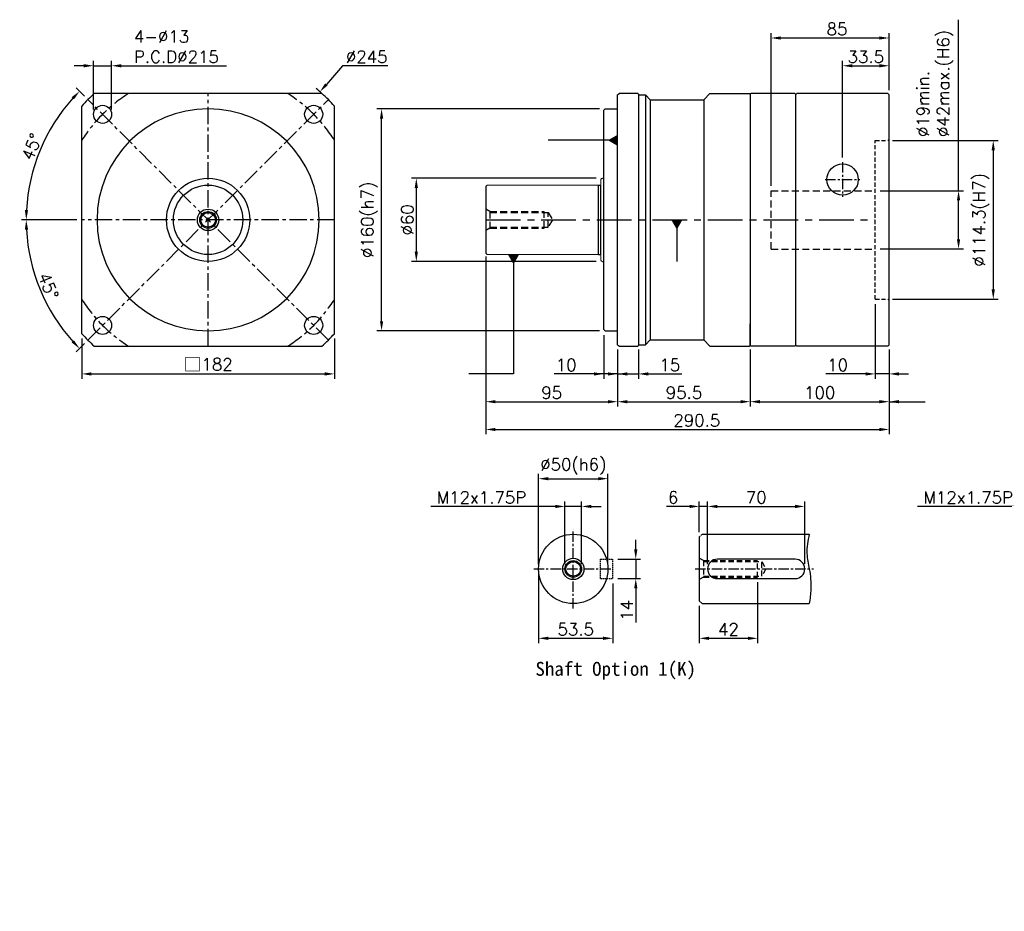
# Model space of a CAD drawing. Header units: millimetres. Extents: x -331 to 775, y -19 to 623.
# Tile 1 of 2: x -331 to 378, y -19 to 623. Entities that reach past the tile are written whole.
import ezdxf

# ---------------------------------------------------------------- set-up
doc = ezdxf.new("R2010")
doc.units = ezdxf.units.MM
doc.header["$LTSCALE"] = 2
doc.linetypes.add('CENTER', pattern=[2, 1.25, -0.25, 0.25, -0.25])
doc.linetypes.add('DASHED', pattern=[0.75, 0.5, -0.25])
for name, color, linetype in [('DIM', 6, 'Continuous'), ('MF150X1-012', 7, 'Continuous'), ('MF180X1-010', 7, 'Continuous'), ('MF180X1-012', 7, 'Continuous'), ('MF180X1-211', 7, 'Continuous'), ('MF180X1-511', 7, 'Continuous'), ('MF180X1-512', 7, 'Continuous'), ('圖框', 7, 'Continuous')]:
    doc.layers.add(name, color=color, linetype=linetype)
doc.styles.get("Standard").update_dxf_attribs({"font": 'romans.shx'})
doc.dimstyles.new('R', dxfattribs={"dimscale": 3.5, "dimtxt": 2.5, "dimasz": 2, "dimexe": 1, "dimexo": 1, "dimgap": 0.6, "dimtad": 1, "dimtoh": 1, "dimdec": 4, "dimdsep": 46, "dimtxsty": 'Standard', "dimcen": 0.5, "dimdle": 1, "dimclrt": 7, "dimadec": 4, "dimazin": 2, "dimtfac": 1, "dimtdec": 4, "dimtofl": 0, "dimtmove": 0, "dimatfit": 3, "dimfxl": 0, "dimtolj": 1, "dimarcsym": 0})
doc.dimstyles.get("Standard").update_dxf_attribs({"dimscale": 3.5, "dimtxt": 2.5, "dimasz": 2, "dimexe": 1, "dimexo": 1, "dimgap": 0.6, "dimtad": 1, "dimdec": 4, "dimdsep": 46, "dimtxsty": 'Standard', "dimcen": 0.5, "dimdle": 1, "dimclrt": 7, "dimadec": 4, "dimazin": 2, "dimtfac": 1, "dimtdec": 4, "dimtofl": 0, "dimtmove": 0, "dimatfit": 3, "dimfxl": 0, "dimtolj": 1, "dimarcsym": 0})

# ---------------------------------------------------------------- blocks, each defined once
blk = doc.blocks.new('*D16')
at = {"layer": 'Defpoints', "color": 0, "ltscale": 2}
for p in [(-114.89, 571.26), (-275.98, 386.67)]:
    blk.add_point(p, dxfattribs=at)
at = {"layer": '圖框', "color": 0, "lineweight": -2, "ltscale": 2}
for p, q in [((-98.57, 589.97), (-110.29, 576.54)), ((-66.06, 589.97), (-98.57, 589.97)), ((-197.19, 478.97), (-193.69, 478.97)), ((-195.44, 477.22), (-195.44, 480.72))]:
    blk.add_line(p, q, dxfattribs=at)
blk.add_arc((-195.44, 478.97), 122.5, 47.97537, 50.52685, dxfattribs=at)
at = {"layer": '圖框', "color": 0, "ltscale": 2}
blk.add_solid([(-111.17, 577.3), (-109.41, 575.77), (-114.89, 571.26)], dxfattribs=at)
at = {"layer": '圖框', "color": 7, "ltscale": 2, "insert": (-81.26, 596.44), "char_height": 8.75, "attachment_point": 5}
blk.add_mtext('\\A1;∅245', dxfattribs=at)
blk = doc.blocks.new('*D17')
at = {"layer": 'Defpoints', "color": 0, "ltscale": 2}
for p in [(-282.06, 565.59), (-308.89, 544.47), (-286.44, 478.97), (-104.44, 478.97), (-108.82, 392.34)]:
    blk.add_point(p, dxfattribs=at)
at = {"layer": '圖框', "color": 0, "lineweight": -2, "ltscale": 2}
for p, q in [((-284.53, 568.06), (-290.54, 574.07)), ((-289.94, 478.97), (-329.94, 478.97))]:
    blk.add_line(p, q, dxfattribs=at)
blk.add_arc((-195.44, 478.97), 131, 138.06197, 176.93803, dxfattribs=at)
at = {"layer": '圖框', "color": 0, "ltscale": 2}
for points in [[(-293.73, 567.32), (-292.04, 565.71), (-288.07, 571.6)], [(-325.09, 485.93), (-327.42, 485.99), (-326.44, 478.97)]]:
    blk.add_solid(points, dxfattribs=at)
at = {"layer": '圖框', "color": 7, "ltscale": 2, "insert": (-322.45, 531.57), "char_height": 8.75, "attachment_point": 5, "rotation": 67.5}
blk.add_mtext('\\A1;45°', dxfattribs=at)
blk = doc.blocks.new('*D18')
at = {"layer": 'Defpoints', "color": 0, "ltscale": 2}
for p in [(-108.82, 565.59), (-286.44, 478.97), (-104.44, 478.97), (-321.98, 445.06), (-282.06, 392.34)]:
    blk.add_point(p, dxfattribs=at)
at = {"layer": '圖框', "color": 0, "lineweight": -2, "ltscale": 2}
for p, q in [((-289.94, 478.97), (-329.94, 478.97)), ((-284.53, 389.87), (-290.54, 383.86))]:
    blk.add_line(p, q, dxfattribs=at)
blk.add_arc((-195.44, 478.97), 131, 183.06197, 221.93803, dxfattribs=at)
at = {"layer": '圖框', "color": 0, "ltscale": 2}
for points in [[(-327.42, 471.94), (-325.09, 472), (-326.44, 478.97)], [(-292.04, 392.22), (-293.73, 390.61), (-288.07, 386.33)]]:
    blk.add_solid(points, dxfattribs=at)
at = {"layer": '圖框', "color": 7, "ltscale": 2, "insert": (-310.49, 431.31), "char_height": 8.75, "attachment_point": 5, "rotation": 292.5}
blk.add_mtext('\\A1;45°', dxfattribs=at)
blk = doc.blocks.new('*D12')
at = {"layer": 'Defpoints', "color": 0, "ltscale": 2}
for p in [(-264.95, 589.97), (-277.95, 554.98), (-264.95, 554.98)]:
    blk.add_point(p, dxfattribs=at)
at = {"layer": '圖框', "color": 0, "lineweight": -2, "ltscale": 2}
for p, q in [((-284.95, 589.97), (-291.95, 589.97)), ((-277.95, 558.48), (-277.95, 593.47)), ((-277.95, 589.97), (-264.95, 589.97)), ((-264.95, 558.48), (-264.95, 593.47)), ((-257.95, 589.97), (-182.17, 589.97))]:
    blk.add_line(p, q, dxfattribs=at)
at = {"layer": '圖框', "color": 0, "ltscale": 2}
for points in [[(-284.95, 591.13), (-284.95, 588.8), (-277.95, 589.97)], [(-257.95, 591.13), (-257.95, 588.8), (-264.95, 589.97)]]:
    blk.add_solid(points, dxfattribs=at)
at = {"layer": '圖框', "color": 7, "ltscale": 2, "insert": (-248.85, 615.4), "char_height": 8.75, "attachment_point": 1}
blk.add_mtext('\\A1;4-%%C13\\PP.C.D%%C215', dxfattribs=at)
blk = doc.blocks.new('*D19')
at = {"layer": 'Defpoints', "color": 0, "ltscale": 2}
for p in [(73.53, 272.51), (61.53, 227.51), (73.53, 227.51)]:
    blk.add_point(p, dxfattribs=at)
at = {"layer": '圖框', "color": 0, "lineweight": -2, "ltscale": 2}
for p, q in [((54.53, 272.51), (-35.07, 272.51)), ((61.53, 231.01), (61.53, 276.01)), ((73.53, 272.51), (61.53, 272.51)), ((73.53, 231.01), (73.53, 276.01)), ((80.53, 272.51), (87.53, 272.51))]:
    blk.add_line(p, q, dxfattribs=at)
at = {"layer": '圖框', "color": 0, "ltscale": 2}
for points in [[(54.53, 273.68), (54.53, 271.34), (61.53, 272.51)], [(80.53, 273.68), (80.53, 271.34), (73.53, 272.51)]]:
    blk.add_solid(points, dxfattribs=at)
at = {"layer": '圖框', "color": 7, "ltscale": 2, "insert": (1.4, 278.98), "char_height": 8.75, "attachment_point": 5}
blk.add_mtext('\\A1;M12x1.75P', dxfattribs=at)
blk = doc.blocks.new('*D20')
at = {"layer": 'Defpoints', "color": 0, "ltscale": 2}
for p in [(92.53, 292.51), (42.53, 227.51), (92.53, 227.51)]:
    blk.add_point(p, dxfattribs=at)
at = {"layer": '圖框', "color": 0, "lineweight": -2, "ltscale": 2}
for p, q in [((42.53, 231.01), (42.53, 296.01)), ((49.53, 292.51), (85.53, 292.51)), ((92.53, 231.01), (92.53, 296.01))]:
    blk.add_line(p, q, dxfattribs=at)
at = {"layer": '圖框', "color": 0, "ltscale": 2}
for points in [[(49.53, 293.68), (49.53, 291.34), (42.53, 292.51)], [(85.53, 293.68), (85.53, 291.34), (92.53, 292.51)]]:
    blk.add_solid(points, dxfattribs=at)
at = {"layer": '圖框', "color": 7, "ltscale": 2, "insert": (67.53, 301.28), "char_height": 8.75, "attachment_point": 5}
blk.add_mtext('\\A1;%%C50(h6)', dxfattribs=at)
blk = doc.blocks.new('*D21')
at = {"layer": 'Defpoints', "color": 0, "ltscale": 2}
for p in [(42.53, 227.51), (96.03, 220.51), (96.03, 177.51)]:
    blk.add_point(p, dxfattribs=at)
at = {"layer": '圖框', "color": 0, "lineweight": -2, "ltscale": 2}
for p, q in [((42.53, 224.01), (42.53, 174.01)), ((96.03, 217.01), (96.03, 174.01)), ((49.53, 177.51), (89.03, 177.51))]:
    blk.add_line(p, q, dxfattribs=at)
at = {"layer": '圖框', "color": 0, "ltscale": 2}
for points in [[(49.53, 178.68), (49.53, 176.34), (42.53, 177.51)], [(89.03, 178.68), (89.03, 176.34), (96.03, 177.51)]]:
    blk.add_solid(points, dxfattribs=at)
at = {"layer": '圖框', "color": 7, "ltscale": 2, "insert": (69.28, 183.98), "char_height": 8.75, "attachment_point": 5}
blk.add_mtext('\\A1;53.5', dxfattribs=at)
blk = doc.blocks.new('*D22')
at = {"layer": 'Defpoints', "color": 0, "ltscale": 2}
for p in [(96.03, 234.51), (96.03, 220.51), (112.53, 220.51)]:
    blk.add_point(p, dxfattribs=at)
at = {"layer": '圖框', "color": 0, "lineweight": -2, "ltscale": 2}
for p, q in [((112.53, 241.51), (112.53, 248.51)), ((99.53, 234.51), (116.03, 234.51)), ((112.53, 234.51), (112.53, 220.51)), ((99.53, 220.51), (116.03, 220.51)), ((112.53, 213.51), (112.53, 188.98))]:
    blk.add_line(p, q, dxfattribs=at)
at = {"layer": '圖框', "color": 0, "ltscale": 2}
for points in [[(111.37, 241.51), (113.7, 241.51), (112.53, 234.51)], [(111.37, 213.51), (113.7, 213.51), (112.53, 220.51)]]:
    blk.add_solid(points, dxfattribs=at)
at = {"layer": '圖框', "color": 7, "ltscale": 2, "insert": (106.06, 197.74), "char_height": 8.75, "attachment_point": 5, "rotation": 90}
blk.add_mtext('\\A1;14', dxfattribs=at)
blk = doc.blocks.new('*D23')
at = {"layer": 'Defpoints', "color": 0, "ltscale": 2}
for p in [(158.27, 272.51), (158.27, 250.51), (164.27, 227.51)]:
    blk.add_point(p, dxfattribs=at)
at = {"layer": '圖框', "color": 0, "lineweight": -2, "ltscale": 2}
for p, q in [((151.27, 272.51), (134.65, 272.51)), ((158.27, 254.01), (158.27, 276.01)), ((164.27, 272.51), (158.27, 272.51)), ((164.27, 231.01), (164.27, 276.01)), ((171.27, 272.51), (178.27, 272.51))]:
    blk.add_line(p, q, dxfattribs=at)
at = {"layer": '圖框', "color": 0, "ltscale": 2}
for points in [[(151.27, 273.68), (151.27, 271.34), (158.27, 272.51)], [(171.27, 273.68), (171.27, 271.34), (164.27, 272.51)]]:
    blk.add_solid(points, dxfattribs=at)
at = {"layer": '圖框', "color": 7, "ltscale": 2, "insert": (139.46, 278.98), "char_height": 8.75, "attachment_point": 5}
blk.add_mtext('\\A1;6', dxfattribs=at)
blk = doc.blocks.new('*D24')
at = {"layer": 'Defpoints', "color": 0, "ltscale": 2}
for p in [(234.27, 272.51), (164.27, 227.51), (234.27, 227.58)]:
    blk.add_point(p, dxfattribs=at)
at = {"layer": '圖框', "color": 0, "lineweight": -2, "ltscale": 2}
for p, q in [((164.27, 231.01), (164.27, 276.01)), ((171.27, 272.51), (227.27, 272.51)), ((234.27, 231.08), (234.27, 276.01))]:
    blk.add_line(p, q, dxfattribs=at)
at = {"layer": '圖框', "color": 0, "ltscale": 2}
for points in [[(171.27, 273.68), (171.27, 271.34), (164.27, 272.51)], [(227.27, 273.68), (227.27, 271.34), (234.27, 272.51)]]:
    blk.add_solid(points, dxfattribs=at)
at = {"layer": '圖框', "color": 7, "ltscale": 2, "insert": (199.27, 278.98), "char_height": 8.75, "attachment_point": 5}
blk.add_mtext('\\A1;70', dxfattribs=at)
blk = doc.blocks.new('*D25')
at = {"layer": 'Defpoints', "color": 0, "ltscale": 2}
for p in [(200.27, 221.51), (158.27, 204.51), (200.27, 177.51)]:
    blk.add_point(p, dxfattribs=at)
at = {"layer": '圖框', "color": 0, "lineweight": -2, "ltscale": 2}
for p, q in [((200.27, 218.01), (200.27, 174.01)), ((158.27, 201.01), (158.27, 174.01)), ((165.27, 177.51), (193.27, 177.51))]:
    blk.add_line(p, q, dxfattribs=at)
at = {"layer": '圖框', "color": 0, "ltscale": 2}
for points in [[(165.27, 178.68), (165.27, 176.34), (158.27, 177.51)], [(193.27, 178.68), (193.27, 176.34), (200.27, 177.51)]]:
    blk.add_solid(points, dxfattribs=at)
at = {"layer": '圖框', "color": 7, "ltscale": 2, "insert": (179.27, 183.98), "char_height": 8.75, "attachment_point": 5}
blk.add_mtext('\\A1;42', dxfattribs=at)
blk = doc.blocks.new('*D26')
at = {"layer": 'Defpoints', "color": 0, "ltscale": 2}
for p in [(424.38, 272.51), (412.38, 227.51), (424.38, 227.51)]:
    blk.add_point(p, dxfattribs=at)
at = {"layer": '圖框', "color": 0, "lineweight": -2, "ltscale": 2}
for p, q in [((405.38, 272.51), (315.47, 272.51)), ((412.38, 231.01), (412.38, 276.01)), ((424.38, 272.51), (412.38, 272.51)), ((424.38, 231.01), (424.38, 276.01)), ((431.38, 272.51), (438.38, 272.51))]:
    blk.add_line(p, q, dxfattribs=at)
at = {"layer": '圖框', "color": 0, "ltscale": 2}
for points in [[(405.38, 273.68), (405.38, 271.34), (412.38, 272.51)], [(431.38, 273.68), (431.38, 271.34), (424.38, 272.51)]]:
    blk.add_solid(points, dxfattribs=at)
at = {"layer": '圖框', "color": 7, "ltscale": 2, "insert": (351.94, 278.98), "char_height": 8.75, "attachment_point": 5}
blk.add_mtext('\\A1;M12x1.75P', dxfattribs=at)
blk = doc.blocks.new('*D29')
at = {"layer": 'Defpoints', "color": 0, "ltscale": 2}
for p in [(87.49, 508.97), (-45.51, 448.97), (87.49, 448.97)]:
    blk.add_point(p, dxfattribs=at)
at = {"layer": '圖框', "color": 0, "lineweight": -2, "ltscale": 2}
for p, q in [((83.99, 508.97), (-49.01, 508.97)), ((-45.51, 501.97), (-45.51, 455.97)), ((83.99, 448.97), (-49.01, 448.97))]:
    blk.add_line(p, q, dxfattribs=at)
at = {"layer": '圖框', "color": 0, "ltscale": 2}
for points in [[(-46.68, 501.97), (-44.35, 501.97), (-45.51, 508.97)], [(-46.68, 455.97), (-44.35, 455.97), (-45.51, 448.97)]]:
    blk.add_solid(points, dxfattribs=at)
at = {"layer": '圖框', "color": 7, "ltscale": 2, "insert": (-51.99, 478.95), "char_height": 8.75, "attachment_point": 5, "rotation": 90}
blk.add_mtext('\\A1;%%C60', dxfattribs=at)
blk = doc.blocks.new('*D30')
at = {"layer": 'Defpoints', "color": 0, "ltscale": 2}
for p in [(-70.51, 558.97), (89.99, 558.97), (89.99, 398.97)]:
    blk.add_point(p, dxfattribs=at)
at = {"layer": '圖框', "color": 0, "lineweight": -2, "ltscale": 2}
for p, q in [((86.49, 558.97), (-74.01, 558.97)), ((-70.51, 405.97), (-70.51, 551.97)), ((86.49, 398.97), (-74.01, 398.97))]:
    blk.add_line(p, q, dxfattribs=at)
at = {"layer": '圖框', "color": 0, "ltscale": 2}
for points in [[(-71.68, 551.97), (-69.35, 551.97), (-70.51, 558.97)], [(-71.68, 405.97), (-69.35, 405.97), (-70.51, 398.97)]]:
    blk.add_solid(points, dxfattribs=at)
at = {"layer": '圖框', "color": 7, "ltscale": 2, "insert": (-79.28, 478.97), "char_height": 8.75, "attachment_point": 5, "rotation": 90}
blk.add_mtext('\\A1;%%C160(h7)', dxfattribs=at)
blk = doc.blocks.new('*D31')
at = {"layer": 'Defpoints', "color": 0, "ltscale": 2}
for p in [(89.49, 399.47), (99.49, 388.47), (99.49, 367.97)]:
    blk.add_point(p, dxfattribs=at)
at = {"layer": '圖框', "color": 0, "lineweight": -2, "ltscale": 2}
for p, q in [((89.49, 395.97), (89.49, 364.47)), ((99.49, 384.97), (99.49, 364.47)), ((82.49, 367.97), (53.86, 367.97)), ((99.49, 367.97), (89.49, 367.97)), ((106.49, 367.97), (113.49, 367.97))]:
    blk.add_line(p, q, dxfattribs=at)
at = {"layer": '圖框', "color": 0, "ltscale": 2}
for points in [[(82.49, 369.13), (82.49, 366.8), (89.49, 367.97)], [(106.49, 369.13), (106.49, 366.8), (99.49, 367.97)]]:
    blk.add_solid(points, dxfattribs=at)
at = {"layer": '圖框', "color": 7, "ltscale": 2, "insert": (62.42, 374.44), "char_height": 8.75, "attachment_point": 5}
blk.add_mtext('\\A1;10', dxfattribs=at)
blk = doc.blocks.new('*D32')
at = {"layer": 'Defpoints', "color": 0, "ltscale": 2}
for p in [(4.49, 455.97), (99.49, 388.47), (99.49, 347.97)]:
    blk.add_point(p, dxfattribs=at)
at = {"layer": '圖框', "color": 0, "lineweight": -2, "ltscale": 2}
for p, q in [((4.49, 452.47), (4.49, 344.47)), ((99.49, 384.97), (99.49, 344.47)), ((11.49, 347.97), (92.49, 347.97))]:
    blk.add_line(p, q, dxfattribs=at)
at = {"layer": '圖框', "color": 0, "ltscale": 2}
for points in [[(11.49, 349.13), (11.49, 346.8), (4.49, 347.97)], [(92.49, 349.13), (92.49, 346.8), (99.49, 347.97)]]:
    blk.add_solid(points, dxfattribs=at)
at = {"layer": '圖框', "color": 7, "ltscale": 2, "insert": (51.99, 354.44), "char_height": 8.75, "attachment_point": 5}
blk.add_mtext('\\A1;95', dxfattribs=at)
blk = doc.blocks.new('*D13')
at = {"layer": 'Defpoints', "color": 0, "ltscale": 2}
for p in [(99.49, 388.47), (194.99, 388.97), (194.99, 347.97)]:
    blk.add_point(p, dxfattribs=at)
at = {"layer": '圖框', "color": 0, "lineweight": -2, "ltscale": 2}
for p, q in [((99.49, 384.97), (99.49, 344.47)), ((194.99, 385.47), (194.99, 344.47)), ((106.49, 347.97), (187.99, 347.97))]:
    blk.add_line(p, q, dxfattribs=at)
at = {"layer": '圖框', "color": 0, "ltscale": 2}
for points in [[(106.49, 349.13), (106.49, 346.8), (99.49, 347.97)], [(187.99, 349.13), (187.99, 346.8), (194.99, 347.97)]]:
    blk.add_solid(points, dxfattribs=at)
at = {"layer": '圖框', "color": 7, "ltscale": 2, "insert": (147.24, 354.44), "char_height": 8.75, "attachment_point": 5}
blk.add_mtext('\\A1;95.5', dxfattribs=at)
blk = doc.blocks.new('*D14')
at = {"layer": 'Defpoints', "color": 0, "ltscale": 2}
for p in [(194.99, 388.97), (294.99, 388.97), (294.99, 347.97)]:
    blk.add_point(p, dxfattribs=at)
at = {"layer": '圖框', "color": 0, "lineweight": -2, "ltscale": 2}
for p, q in [((194.99, 385.47), (194.99, 344.47)), ((294.99, 385.47), (294.99, 344.47)), ((201.99, 347.97), (287.99, 347.97))]:
    blk.add_line(p, q, dxfattribs=at)
at = {"layer": '圖框', "color": 0, "ltscale": 2}
for points in [[(201.99, 349.13), (201.99, 346.8), (194.99, 347.97)], [(287.99, 349.13), (287.99, 346.8), (294.99, 347.97)]]:
    blk.add_solid(points, dxfattribs=at)
at = {"layer": '圖框', "color": 7, "ltscale": 2, "insert": (244.99, 354.44), "char_height": 8.75, "attachment_point": 5}
blk.add_mtext('\\A1;100', dxfattribs=at)
blk = doc.blocks.new('*D33')
at = {"layer": 'Defpoints', "color": 0, "ltscale": 2}
for p in [(284.99, 421.82), (294.99, 388.97), (294.99, 367.97)]:
    blk.add_point(p, dxfattribs=at)
at = {"layer": '圖框', "color": 0, "lineweight": -2, "ltscale": 2}
for p, q in [((284.99, 418.32), (284.99, 364.47)), ((294.99, 385.47), (294.99, 364.47)), ((277.99, 367.97), (249.36, 367.97)), ((294.99, 367.97), (284.99, 367.97)), ((301.99, 367.97), (308.99, 367.97))]:
    blk.add_line(p, q, dxfattribs=at)
at = {"layer": '圖框', "color": 0, "ltscale": 2}
for points in [[(277.99, 369.13), (277.99, 366.8), (284.99, 367.97)], [(301.99, 369.13), (301.99, 366.8), (294.99, 367.97)]]:
    blk.add_solid(points, dxfattribs=at)
at = {"layer": '圖框', "color": 7, "ltscale": 2, "insert": (257.92, 374.44), "char_height": 8.75, "attachment_point": 5}
blk.add_mtext('\\A1;10', dxfattribs=at)
blk = doc.blocks.new('*D34')
at = {"layer": 'Defpoints', "color": 0, "ltscale": 2}
for p in [(294.99, 589.97), (294.99, 568.97), (261.49, 520.47)]:
    blk.add_point(p, dxfattribs=at)
at = {"layer": '圖框', "color": 0, "lineweight": -2, "ltscale": 2}
for p, q in [((261.49, 523.97), (261.49, 593.47)), ((268.49, 589.97), (287.99, 589.97)), ((294.99, 572.47), (294.99, 593.47))]:
    blk.add_line(p, q, dxfattribs=at)
at = {"layer": '圖框', "color": 0, "ltscale": 2}
for points in [[(268.49, 591.13), (268.49, 588.8), (261.49, 589.97)], [(287.99, 591.13), (287.99, 588.8), (294.99, 589.97)]]:
    blk.add_solid(points, dxfattribs=at)
at = {"layer": '圖框', "color": 7, "ltscale": 2, "insert": (278.24, 596.44), "char_height": 8.75, "attachment_point": 5}
blk.add_mtext('\\A1;33.5', dxfattribs=at)
blk = doc.blocks.new('*D15')
at = {"layer": 'Defpoints', "color": 0, "ltscale": 2}
for p in [(294.99, 609.97), (294.99, 568.97), (209.99, 499.97)]:
    blk.add_point(p, dxfattribs=at)
at = {"layer": '圖框', "color": 0, "lineweight": -2, "ltscale": 2}
for p, q in [((209.99, 503.47), (209.99, 613.47)), ((216.99, 609.97), (287.99, 609.97)), ((294.99, 572.47), (294.99, 613.47))]:
    blk.add_line(p, q, dxfattribs=at)
at = {"layer": '圖框', "color": 0, "ltscale": 2}
for points in [[(216.99, 611.13), (216.99, 608.8), (209.99, 609.97)], [(287.99, 611.13), (287.99, 608.8), (294.99, 609.97)]]:
    blk.add_solid(points, dxfattribs=at)
at = {"layer": '圖框', "color": 7, "ltscale": 2, "insert": (257.49, 616.44), "char_height": 8.75, "attachment_point": 5}
blk.add_mtext('\\A1;85', dxfattribs=at)
blk = doc.blocks.new('*D35')
at = {"layer": 'Defpoints', "color": 0, "ltscale": 2}
for p in [(284.99, 499.97), (284.99, 457.97), (344.99, 457.97)]:
    blk.add_point(p, dxfattribs=at)
at = {"layer": '圖框', "color": 0, "lineweight": -2, "ltscale": 2}
for p, q in [((344.99, 499.97), (344.99, 623.16)), ((288.49, 499.97), (348.49, 499.97)), ((344.99, 464.97), (344.99, 492.97)), ((288.49, 457.97), (348.49, 457.97))]:
    blk.add_line(p, q, dxfattribs=at)
at = {"layer": '圖框', "color": 0, "ltscale": 2}
for points in [[(343.82, 492.97), (346.15, 492.97), (344.99, 499.97)], [(343.82, 464.97), (346.15, 464.97), (344.99, 457.97)]]:
    blk.add_solid(points, dxfattribs=at)
at = {"layer": '圖框', "color": 7, "ltscale": 2, "insert": (314.97, 538.56), "char_height": 8.75, "attachment_point": 1, "rotation": 90}
blk.add_mtext('\\A1;%%C19min.\\P%%C42max.(H6)', dxfattribs=at)
blk = doc.blocks.new('*D36')
at = {"layer": 'Defpoints', "color": 0, "ltscale": 2}
for p in [(293.99, 536.12), (293.99, 421.82), (369.99, 421.82)]:
    blk.add_point(p, dxfattribs=at)
at = {"layer": '圖框', "color": 0, "lineweight": -2, "ltscale": 2}
for p, q in [((297.49, 536.12), (373.49, 536.12)), ((369.99, 529.12), (369.99, 428.82)), ((297.49, 421.82), (373.49, 421.82))]:
    blk.add_line(p, q, dxfattribs=at)
at = {"layer": '圖框', "color": 0, "ltscale": 2}
for points in [[(368.82, 529.12), (371.15, 529.12), (369.99, 536.12)], [(368.82, 428.82), (371.15, 428.82), (369.99, 421.82)]]:
    blk.add_solid(points, dxfattribs=at)
at = {"layer": '圖框', "color": 7, "ltscale": 2, "insert": (361.22, 478.97), "char_height": 8.75, "attachment_point": 5, "rotation": 90}
blk.add_mtext('\\A1;%%C114.3(H7)', dxfattribs=at)
blk = doc.blocks.new('*D37')
at = {"layer": 'Defpoints', "color": 0, "ltscale": 2}
for p in [(4.49, 455.97), (294.99, 388.97), (294.99, 327.97)]:
    blk.add_point(p, dxfattribs=at)
at = {"layer": '圖框', "color": 0, "lineweight": -2, "ltscale": 2}
for p, q in [((4.49, 452.47), (4.49, 324.47)), ((294.99, 385.47), (294.99, 324.47)), ((11.49, 327.97), (287.99, 327.97))]:
    blk.add_line(p, q, dxfattribs=at)
at = {"layer": '圖框', "color": 0, "ltscale": 2}
for points in [[(11.49, 329.13), (11.49, 326.8), (4.49, 327.97)], [(287.99, 329.13), (287.99, 326.8), (294.99, 327.97)]]:
    blk.add_solid(points, dxfattribs=at)
at = {"layer": '圖框', "color": 7, "ltscale": 2, "insert": (156.49, 334.44), "char_height": 8.75, "attachment_point": 5}
blk.add_mtext('\\A1;290.5', dxfattribs=at)
blk = doc.blocks.new('*D38')
at = {"color": 0, "lineweight": -2}
for p, q in [((-286.44, 393.46), (-286.44, 364.47)), ((-104.44, 393.46), (-104.44, 364.47)), ((-279.44, 367.97), (-111.44, 367.97))]:
    blk.add_line(p, q, dxfattribs=at)
at = {"color": 0}
for points in [[(-279.44, 369.13), (-279.44, 366.8), (-286.44, 367.97)], [(-111.44, 369.13), (-111.44, 366.8), (-104.44, 367.97)]]:
    blk.add_solid(points, dxfattribs=at)
at = {"layer": 'Defpoints', "color": 0}
for p in [(-286.44, 396.96), (-104.44, 396.96), (-104.44, 367.97)]:
    blk.add_point(p, dxfattribs=at)
at = {"color": 7, "insert": (-195.44, 374.8), "char_height": 8.75, "attachment_point": 5}
blk.add_mtext('\\A1;{\\fPMingLiU|b0|i0|c136|p18;\\H1.083x;\\C0;□}182', dxfattribs=at)
blk = doc.blocks.new('*D53')
at = {"layer": 'Defpoints', "color": 0, "ltscale": 2}
for p in [(99.49, 388.97), (114.49, 388.97), (114.49, 367.97)]:
    blk.add_point(p, dxfattribs=at)
at = {"layer": '圖框', "color": 0, "lineweight": -2, "ltscale": 2}
for p, q in [((99.49, 385.47), (99.49, 364.47)), ((114.49, 385.47), (114.49, 364.47)), ((92.49, 367.97), (85.49, 367.97)), ((99.49, 367.97), (114.49, 367.97)), ((121.49, 367.97), (145.6, 367.97))]:
    blk.add_line(p, q, dxfattribs=at)
at = {"layer": '圖框', "color": 0, "ltscale": 2}
for points in [[(92.49, 369.13), (92.49, 366.8), (99.49, 367.97)], [(121.49, 369.13), (121.49, 366.8), (114.49, 367.97)]]:
    blk.add_solid(points, dxfattribs=at)
at = {"layer": '圖框', "color": 7, "ltscale": 2, "insert": (137.04, 374.44), "char_height": 8.75, "attachment_point": 5}
blk.add_mtext('\\A1;15', dxfattribs=at)
blk = doc.blocks.new('A$C35C56A50')
at = {"layer": 'MF180X1-012', "color": 0}
for radius in [25, 7.71, 6, 5.25]:
    blk.add_circle((25, 25), radius, dxfattribs=at)

msp = doc.modelspace()

# ---------------------------------------------------------------- linework, layer by layer
for p, q in [((-113.43145, 569.96538), (-277.44669, 569.96538)), ((-286.43907, 396.95775), (-286.43907, 560.973)), ((-104.43907, 396.95775), (-104.43907, 560.973)), ((-277.44669, 387.96538), (-113.43145, 387.96538))]:
    msp.add_line(p, q)
at = {"color": 0}
for p, q in [((99.48641, 568.96538), (100.48641, 569.96538)), ((99.48641, 388.96538), (99.48641, 568.96538)), ((113.98641, 569.96538), (100.48641, 569.96538)), ((113.98641, 569.96538), (114.48641, 569.46538)), ((114.48641, 569.46538), (114.48641, 388.46538)), ((114.48641, 568.96538), (119.48641, 568.96538)), ((119.48641, 568.96538), (122.98641, 565.46538)), ((119.48641, 568.96538), (119.48641, 388.96538)), ((161.48641, 565.46538), (165.98641, 569.96538)), ((165.98641, 569.96538), (194.48641, 569.96538)), ((194.48641, 569.96538), (194.98641, 569.46538)), ((194.98641, 569.46538), (194.98641, 388.46538)), ((122.98641, 565.46538), (161.48641, 565.46538)), ((122.98641, 565.46538), (122.98641, 392.46538)), ((161.48641, 565.46538), (161.48641, 392.46538)), ((89.48641, 557.96538), (90.48641, 558.96538)), ((89.48641, 522.46538), (89.48641, 557.96538)), ((90.48641, 558.96538), (99.48641, 558.96538)), ((89.48641, 478.96538), (89.48641, 522.46538)), ((88.48641, 508.96538), (89.48641, 508.96538)), ((89.48641, 399.96538), (89.48641, 478.96538)), ((88.48641, 448.96538), (89.48641, 448.96538)), ((89.48641, 399.96538), (90.48641, 398.96538)), ((90.48641, 398.96538), (99.48641, 398.96538)), ((119.48641, 388.96538), (122.98641, 392.46538)), ((122.98641, 392.46538), (161.48641, 392.46538)), ((161.48641, 392.46538), (165.98641, 387.96538)), ((100.48641, 387.96538), (113.98641, 387.96538)), ((114.48641, 388.96538), (119.48641, 388.96538)), ((165.98641, 387.96538), (194.48641, 387.96538)), ((194.48641, 387.96538), (194.98641, 388.46538))]:
    msp.add_line(p, q, dxfattribs=at)
at = {"color": 0, "linetype": 'DASHED', "ltscale": 5}
for p, q in [((293.98641, 536.11538), (294.98641, 537.11538)), ((209.98641, 457.96538), (209.98641, 499.96538)), ((209.98641, 499.96538), (284.98641, 499.96538)), ((7.48641, 484.96538), (4.48641, 486.69743)), ((7.48641, 484.96538), (46.48641, 484.96538)), ((7.48641, 484.96538), (7.48641, 472.96538)), ((7.48641, 484.21538), (49.48641, 484.21538)), ((46.48641, 472.96538), (46.48641, 484.96538)), ((49.48641, 473.71538), (49.48641, 484.21538)), ((49.48641, 484.21538), (52.51741, 478.96538)), ((52.51741, 478.96538), (49.48641, 473.71538)), ((7.48641, 472.96538), (4.48641, 471.23333)), ((7.48641, 473.71538), (49.48641, 473.71538)), ((7.48641, 472.96538), (46.48641, 472.96538)), ((209.98641, 457.96538), (284.98641, 457.96538)), ((293.98641, 421.81538), (294.98641, 420.81538))]:
    msp.add_line(p, q, dxfattribs=at)
at = {"color": 0, "linetype": 'CENTER', "ltscale": 3}
for p, q in [((261.48641, 520.46538), (261.48641, 495.46538)), ((248.98641, 507.96538), (273.98641, 507.96538))]:
    msp.add_line(p, q, dxfattribs=at)
at = {"color": 0, "linetype": 'CENTER'}
msp.add_line((261.48641, 520.46538), (261.48641, 517.79683), dxfattribs=at)
at = {"color": 0, "linetype": 'Continuous', "lineweight": 15}
for p, q in [((4.48641, 502.96538), (5.48641, 503.96538)), ((5.48641, 503.96538), (85.48641, 503.96538)), ((87.48641, 507.96538), (87.48641, 449.96538)), ((5.48641, 453.96538), (4.48641, 454.96538)), ((85.48641, 453.96538), (5.48641, 453.96538))]:
    msp.add_line(p, q, dxfattribs=at)
at = {"color": 0, "linetype": 'CENTER', "ltscale": 10}
msp.add_line((4.48641, 478.96538), (284.98641, 478.96538), dxfattribs=at)
for centre in [(-271.45305, 554.97936), (-119.42509, 554.97936), (-271.45305, 402.9514), (-119.42509, 402.9514)]:
    msp.add_circle(centre, 6.5)
at = {"color": 0}
msp.add_circle((-195.43907, 478.96538), 30, dxfattribs=at)
for radius, start, end in [(122.5, 132.02462758, 137.97537242), (122.5, 42.02462758, 47.97537242), (80, 90, 270), (80, 270, 90), (122.5, 222.02462758, 227.97537242), (122.5, 312.02462758, 317.97537242)]:
    msp.add_arc((-195.43907, 478.96538), radius, start, end)
at = {"color": 0, "linetype": 'Continuous', "lineweight": 15}
for centre, start, end in [((88.48641, 507.96538), 90, 180), ((88.48641, 449.96538), 180, 270)]:
    msp.add_arc(centre, 1, start, end, dxfattribs=at)
at = {"color": 0}
for points in [[(99.48641, 388.96538), (99.81969, 388.6321), (100.15302, 388.29876), (100.48641, 387.96538)], [(113.98641, 387.96538), (114.15309, 388.13206), (114.31976, 388.29872), (114.48641, 388.46538)]]:
    msp.add_open_spline(points, degree=3, dxfattribs=at)
at = {"layer": 'MF150X1-012', "color": 0}
msp.add_line((4.48641, 502.96538), (4.48641, 454.96538), dxfattribs=at)
at = {"layer": 'MF180X1-010', "color": 0, "linetype": 'CENTER', "ltscale": 5}
for p, q in [((-195.43907, 387.96538), (-195.43907, 569.96538)), ((-108.81849, 392.3448), (-282.05965, 565.58596)), ((-282.05965, 392.3448), (-108.81849, 565.58596)), ((-104.43907, 478.96538), (-286.43907, 478.96538))]:
    msp.add_line(p, q, dxfattribs=at)
for start, end in [(122.16574217, 147.83425783), (32.16574217, 57.83425783), (212.16574217, 237.83425783), (302.16574217, 327.83425783)]:
    msp.add_arc((-195.43907, 478.96538), 107.5, start, end, dxfattribs=at)
at = {"layer": 'MF180X1-012', "color": 0}
for p, q in [((85.48641, 503.96538), (85.48641, 453.96538)), ((85.75098, 503.86538), (87.08641, 503.86538)), ((85.75098, 454.06538), (85.75098, 503.86538)), ((87.08641, 503.86538), (87.08641, 454.06538)), ((85.75098, 454.06538), (87.08641, 454.06538)), ((158.2708, 250.5085), (158.2708, 204.5085)), ((160.2708, 252.5085), (237.50409, 252.5085)), ((160.2708, 202.5085), (158.2708, 204.5085)), ((160.2708, 202.5085), (237.50409, 202.5085))]:
    msp.add_line(p, q, dxfattribs=at)
at = {"layer": 'MF180X1-012', "color": 0, "linetype": 'CENTER', "ltscale": 3}
for p, q in [((67.53208, 199.0085), (67.53208, 256.0085)), ((39.03208, 227.5085), (96.03208, 227.5085))]:
    msp.add_line(p, q, dxfattribs=at)
at = {"layer": 'MF180X1-012', "color": 0, "linetype": 'DASHED'}
for p, q in [((158.2708, 250.5085), (160.2708, 252.5085)), ((87.03208, 234.5085), (96.03208, 234.5085)), ((87.03208, 220.5085), (87.03208, 234.5085)), ((96.03208, 220.5085), (96.03208, 234.5085)), ((87.03208, 220.5085), (96.03208, 220.5085))]:
    msp.add_line(p, q, dxfattribs=at)
at = {"layer": 'MF180X1-012', "color": 0}
msp.add_lwpolyline([(171.2708, 220.5085), (227.2708, 220.5085, 1), (227.2708, 234.5085), (171.2708, 234.5085, 1)], format="xyb", close=True, dxfattribs=at)
for radius in [25, 7.7073, 6, 5.25]:
    msp.add_circle((67.53208, 227.5085), radius, dxfattribs=at)
for centre, start, end in [((85.75098, 504.26538), 228.59037789, 270), ((87.08641, 504.26538), 270, 0), ((85.75098, 453.66538), 90, 131.40962211), ((87.08641, 453.66538), 0, 90)]:
    msp.add_arc(centre, 0.4, start, end, dxfattribs=at)
at = {"layer": 'MF180X1-211', "color": 0}
for p, q in [((194.98641, 569.46538), (195.48641, 569.96538)), ((226.98641, 569.96538), (195.48641, 569.96538)), ((226.98641, 569.96538), (227.48641, 569.46538)), ((227.48641, 569.46538), (227.48641, 388.46538)), ((194.98641, 388.46538), (194.98641, 403.96538)), ((194.98641, 388.46538), (195.48641, 387.96538)), ((226.98641, 387.96538), (195.48641, 387.96538)), ((226.98641, 387.96538), (227.48641, 388.46538))]:
    msp.add_line(p, q, dxfattribs=at)
at = {"layer": 'MF180X1-511', "color": 0}
for p, q in [((227.48641, 568.96538), (228.48641, 569.96538)), ((227.48641, 568.96538), (227.48641, 536.46538)), ((293.98641, 569.96538), (228.48641, 569.96538)), ((293.98641, 569.96538), (294.98641, 568.96538)), ((294.98641, 388.96538), (294.98641, 568.96538)), ((227.48641, 421.46538), (227.48641, 388.96538)), ((227.48641, 388.96538), (228.48641, 387.96538)), ((293.98641, 387.96538), (228.48641, 387.96538)), ((293.98641, 387.96538), (294.98641, 388.96538))]:
    msp.add_line(p, q, dxfattribs=at)
at = {"layer": 'MF180X1-511', "color": 0, "linetype": 'DASHED', "ltscale": 4}
for p, q in [((161.2708, 233.5085), (158.2708, 235.24055)), ((161.2708, 233.5085), (200.2708, 233.5085)), ((161.2708, 233.5085), (161.2708, 221.5085)), ((161.2708, 232.7585), (203.2708, 232.7585)), ((200.2708, 221.5085), (200.2708, 233.5085)), ((203.2708, 222.2585), (203.2708, 232.7585)), ((203.2708, 232.7585), (206.3018, 227.5085)), ((206.3018, 227.5085), (203.2708, 222.2585)), ((161.2708, 221.5085), (158.2708, 219.77645)), ((161.2708, 222.2585), (203.2708, 222.2585)), ((161.2708, 221.5085), (200.2708, 221.5085))]:
    msp.add_line(p, q, dxfattribs=at)
at = {"layer": 'MF180X1-512', "color": 0, "linetype": 'DASHED', "ltscale": 3}
for p, q in [((284.98641, 536.11538), (293.98641, 536.11538)), ((284.98641, 421.81538), (284.98641, 536.11538)), ((284.98641, 421.81538), (293.98641, 421.81538))]:
    msp.add_line(p, q, dxfattribs=at)
at = {"layer": '圖框', "color": 0, "linetype": 'CENTER', "ltscale": 3}
msp.add_line((155.2708, 227.5085), (240.49111, 227.58032), dxfattribs=at)
at = {"layer": '圖框', "color": 0, "ltscale": 2}
msp.add_circle((261.48641, 507.96538), 11.25, dxfattribs=at)
msp.add_spline([(237.50409, 252.5085), (235.78486, 238.49418), (237.50409, 227.5085), (238.64505, 212.92477), (237.50409, 202.5085)], degree=3, dxfattribs=at)

# ---------------------------------------------------------------- block references
at = {"color": 0}
msp.add_blockref('A$C35C56A50', (-220.43907, 453.96538), dxfattribs=at)

# ---------------------------------------------------------------- texts
at = {"color": 0, "insert": (40.27829, 160.51171), "char_height": 10, "width": 155.0957749, "attachment_point": 1}
msp.add_mtext('{\\fDFKai-SB|b1|i0|c0|p65;Shaft Option 1(K)}', dxfattribs=at)
at = {"layer": 'DIM', "color": 7, "char_height": 3.125, "width": 2}
for insert, attachment_point in [((88.33562, 149.09553), 1), ((116.37101, 133.97787), 1), ((11.83562, -4.02947), 9), ((39.87101, -19.14713), 9)]:
    msp.add_mtext('\\A1;', dxfattribs=dict(at, insert=insert, attachment_point=attachment_point))

# ---------------------------------------------------------------- dimensions: what is measured, and where the dimension line sits
at = {"color": 0}
dim = msp.add_linear_dim(base=(-104.43907, 367.96538), p1=(-286.43907, 396.95775), p2=(-104.43907, 396.95775), text='{\\fPMingLiU|b0|i0|c136|p18;\\H1.083x;\\C0;□}<>', dimstyle='Standard', dxfattribs=at)
dim.commit()
dim.dimension.update_dxf_attribs({"geometry": '*D38', "text_midpoint": (-195.43907, 367.96538), "dimtype": 160})
at = {"layer": '圖框', "color": 0, "ltscale": 2}
for base, p1, p2, picture, middle in [((294.98641, 609.96538), (209.98641, 499.96538), (294.98641, 568.96538), '*D15', (257.48641, 609.96538)), ((294.98641, 589.96538), (261.48641, 520.46538), (294.98641, 568.96538), '*D34', (278.23641, 589.96538)), ((99.48641, 347.96538), (4.48641, 455.96538), (99.48641, 388.46538), '*D32', (51.98641, 347.96538)), ((294.98641, 327.96538), (4.48641, 455.96538), (294.98641, 388.96538), '*D37', (156.48641, 327.96538)), ((96.03208, 177.5085), (42.53208, 227.5085), (96.03208, 220.5085), '*D21', (69.28208, 177.5085))]:
    dim = msp.add_linear_dim(base=base, p1=p1, p2=p2, dimstyle='Standard', dxfattribs=at)
    dim.commit()
    dim.dimension.update_dxf_attribs({"geometry": picture, "text_midpoint": middle, "dimtype": 160})
for base, p1, p2, text, picture, middle in [((344.98641, 457.96538), (284.98641, 499.96538), (284.98641, 457.96538), '%%C19min.\\P%%C42max.(H6)', '*D35', (344.98641, 579.80705)), ((-70.51359, 558.96538), (89.98641, 398.96538), (89.98641, 558.96538), '%%C<>(h7)', '*D30', (-70.51359, 478.96538)), ((369.98641, 421.81538), (293.98641, 536.11538), (293.98641, 421.81538), '%%C<>(H7)', '*D36', (369.98641, 478.96538))]:
    dim = msp.add_linear_dim(base=base, p1=p1, p2=p2, angle=90, text=text, dimstyle='Standard', override={"dimtmove": 0}, dxfattribs=at)
    dim.commit()
    dim.dimension.update_dxf_attribs({"geometry": picture, "text_midpoint": middle, "dimtype": 160})
for base, p1, p2, text, picture, middle in [((-264.95305, 589.96538), (-277.95305, 554.97936), (-264.95305, 554.97936), '4-%%C<>\\PP.C.D%%C215', '*D12', (-216.56139, 589.96538)), ((73.53208, 272.5085), (61.53208, 227.5085), (73.53208, 227.5085), 'M<>x1.75P', '*D19', (1.4008, 272.5085)), ((424.3809, 272.5085), (412.3809, 227.5085), (424.3809, 227.5085), 'M<>x1.75P', '*D26', (351.94313, 272.5085))]:
    dim = msp.add_linear_dim(base=base, p1=p1, p2=p2, text=text, dimstyle='Standard', override={"dimtofl": 1}, dxfattribs=at)
    dim.commit()
    dim.dimension.update_dxf_attribs({"geometry": picture, "text_midpoint": middle, "dimtype": 160})
dim = msp.add_diameter_dim_2p(p1=(-275.98392, 386.66815), p2=(-114.89422, 571.2626), dimstyle='R', dxfattribs=at)
dim.commit()
dim.dimension.update_dxf_attribs({"geometry": '*D16', "text_midpoint": (-81.26457, 589.96538), "dimtype": 163})
for base, line1, line2, picture, middle in [((-308.8884, 544.46538), ((-286.43907, 478.96538), (-104.43907, 478.96538)), ((-108.81849, 392.3448), (-282.05965, 565.58596)), '*D17', (-322.44941, 531.57478)), ((-321.97536, 445.06008), ((-282.05965, 392.3448), (-108.81849, 565.58596)), ((-286.43907, 478.96538), (-104.43907, 478.96538)), '*D18', (-310.48517, 431.31172))]:
    dim = msp.add_angular_dim_2l(base=base, line1=line1, line2=line2, dimstyle='Standard', dxfattribs=at)
    dim.commit()
    dim.dimension.update_dxf_attribs({"geometry": picture, "text_midpoint": middle})
dim = msp.add_linear_dim(base=(-45.51359, 448.96538), p1=(87.48641, 508.96538), p2=(87.48641, 448.96538), angle=90, text='%%C<>', dimstyle='Standard', dxfattribs=at)
dim.commit()
dim.dimension.update_dxf_attribs({"geometry": '*D29', "text_midpoint": (-45.51359, 478.95015), "dimtype": 160})
for base, p1, p2, picture, middle in [((294.98641, 367.96538), (284.98641, 421.81538), (294.98641, 388.96538), '*D33', (257.91641, 367.96538)), ((99.48641, 367.96538), (89.48641, 399.46538), (99.48641, 388.46538), '*D31', (62.41641, 367.96538)), ((200.2708, 177.5085), (158.2708, 204.5085), (200.2708, 221.5085), '*D25', (179.2708, 177.5085))]:
    dim = msp.add_linear_dim(base=base, p1=p1, p2=p2, dimstyle='Standard', override={"dimtofl": 1}, dxfattribs=at)
    dim.commit()
    dim.dimension.update_dxf_attribs({"geometry": picture, "text_midpoint": middle, "dimtype": 160})
for base, p1, p2, picture, middle in [((114.48641, 367.96538), (99.48641, 388.96538), (114.48641, 388.96538), '*D53', (137.04474, 374.44038)), ((158.2708, 272.5085), (164.2708, 227.5085), (158.2708, 250.5085), '*D23', (139.46246, 278.9835))]:
    dim = msp.add_linear_dim(base=base, p1=p1, p2=p2, dimstyle='Standard', override={"dimtofl": 1}, dxfattribs=at)
    dim.commit()
    dim.dimension.update_dxf_attribs({"geometry": picture, "text_midpoint": middle})
for base, p1, p2, picture, middle in [((194.98641, 347.96538), (99.48641, 388.46538), (194.98641, 388.96538), '*D13', (147.23641, 354.44038)), ((294.98641, 347.96538), (194.98641, 388.96538), (294.98641, 388.96538), '*D14', (244.98641, 354.44038)), ((234.2708, 272.5085), (164.2708, 227.5085), (234.2708, 227.57508), '*D24', (199.2708, 278.9835))]:
    dim = msp.add_linear_dim(base=base, p1=p1, p2=p2, dimstyle='Standard', dxfattribs=at)
    dim.commit()
    dim.dimension.update_dxf_attribs({"geometry": picture, "text_midpoint": middle})
dim = msp.add_linear_dim(base=(92.53208, 292.5085), p1=(42.53208, 227.5085), p2=(92.53208, 227.5085), text='%%C<>(h6)', dimstyle='Standard', dxfattribs=at)
dim.commit()
dim.dimension.update_dxf_attribs({"geometry": '*D20', "text_midpoint": (67.53208, 292.5085), "dimtype": 160})
dim = msp.add_linear_dim(base=(112.53208, 220.5085), p1=(96.03208, 234.5085), p2=(96.03208, 220.5085), angle=90, dimstyle='Standard', override={"dimtofl": 1}, dxfattribs=at)
dim.commit()
dim.dimension.update_dxf_attribs({"geometry": '*D22', "text_midpoint": (106.05708, 197.74183)})

# ---------------------------------------------------------------- leaders
at = {"layer": 'DIM', "color": 0}
for points in [[(99.48641, 536.26983), (49.48641, 536.26983)], [(142.1209, 478.96531), (142.1209, 448.96531)], [(24.48641, 453.96538), (24.48307, 367.96538), (-7.61429, 367.96538)]]:
    msp.add_leader(points, dimstyle='Standard', override={"dimgap": 0.6, "dimtad": 0, "dimldrblk": 'DatumFilled'}, dxfattribs=at)
at = {"layer": '圖框', "color": 0, "ltscale": 2}
msp.add_leader([(294.98641, 347.96538), (320.8862, 347.96538)], dimstyle='Standard', dxfattribs=at)

doc.saveas('drawing.dxf')
